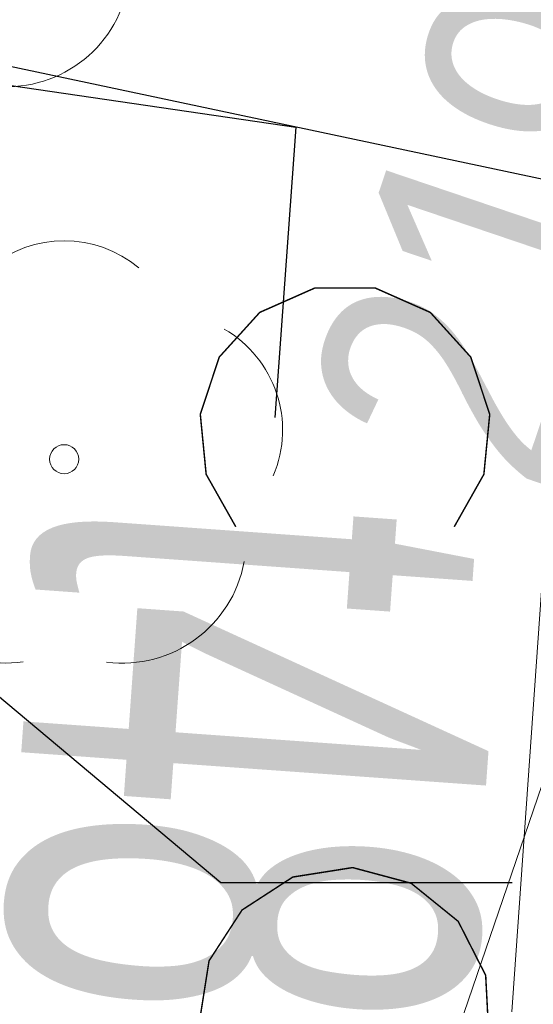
# Model space of a CAD drawing. Header units: metres. Extents: x 6599773 to 13199707, y 5688499 to 11377233.
# Tile 73 of 256: x 6599923.84 to 6599925.6, y 5688753.14 to 5688756.52. Entities that reach past the tile are written whole.
import ezdxf
from ezdxf import colors
from ezdxf.entities.mleader import LeaderData, LeaderLine
from ezdxf.enums import TextEntityAlignment as Align
from ezdxf.math import Vec2, Vec3

# ---------------------------------------------------------------- set-up
doc = ezdxf.new("R2010")
doc.units = ezdxf.units.M
doc.header["$MEASUREMENT"] = 0
for name, pattern in [('1', [0]), ('BUF', [0]), ('UPW', [0])]:
    doc.linetypes.add(name, pattern=pattern)
doc.layers.get('0').update_dxf_attribs({"linetype": 'CONTINUOUS', "lineweight": 5})
for name, color, linetype, lineweight in [('_kolor chodnik', 50, '1', 0), ('_kolor zjazdy kostka', 7, '1', 0), ('_kolor ścieżka', 10, '1', 0), ('_opis drzewa', 7, 'BUF', 25), ('_opiskd', 14, 'CONTINUOUS', 15), ('OTZ_L_1', 7, 'CONTINUOUS', 5), ('OTZ_T_0', 7, 'CONTINUOUS', 13), ('UWWOC_T_0', 5, 'CONTINUOUS', 9), ('UWWPM_L_0', 5, 'UPW', 9)]:
    doc.layers.add(name, color=color, linetype=linetype, lineweight=lineweight)
doc.layers.add('_kolor jezdnia', color=7, linetype='1', lineweight=0, true_color=0x00dbdb)
doc.styles.add('opis drzewa', font='ARIALN.TTF', dxfattribs={"width": 0.7, "height": 1.6})
doc.styles.add('STYL_ARIAL', font='ARIALN.TTF', dxfattribs={"width": 0.75, "oblique": 0.1})
pattern_1 = [(45, (0, 0), (-0.1767766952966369, 0.1767766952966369), []), (135, (0, 0), (-0.1767766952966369, -0.1767766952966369), [])]

# ---------------------------------------------------------------- blocks, each defined once
blk = doc.blocks.new('_Dot')
at = {"color": 0, "linetype": 'ByBlock', "lineweight": -2}
blk.add_line((-0.5, 0), (-1, 0), dxfattribs=at)
at = {"color": 0, "linetype": 'ByBlock', "const_width": 0.5}
blk.add_lwpolyline([(-0.25, 0, 1), (0.25, 0, 1)], format="xyb", close=True, dxfattribs=at)
blk = doc.blocks.new('922')
at = {"layer": 'OTZ_T_0', "color": 0}
blk.add_circle((0, 0), 0.05, dxfattribs=at)
for centre, radius, start, end in [((0, 0.35), 0.4, 50.114, 129.886), ((-0.35, 0.1), 0.4, 119.84816, 203.51949), ((0.35, 0.1), 0.4, 336.88451, 60.15184), ((-0.2, -0.3), 0.4, 187.477, 278.47884), ((0.2, -0.275), 0.425, 262.6459300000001, 349.62892)]:
    blk.add_arc(centre, radius, start, end, dxfattribs=at)
blk = doc.blocks.new('2_OTZK')
at = {"color": 7, "const_width": 0.005000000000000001}
for points in [[(-0.6431084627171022, 0.6411612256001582), (-0.8175084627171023, 0.5279612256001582), (-1.022908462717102, 0.4954612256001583), (-1.223708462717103, 0.5492612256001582), (-1.385308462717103, 0.6800612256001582), (-1.479708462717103, 0.8653612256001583), (-1.490508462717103, 1.072961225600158), (-1.416008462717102, 1.267061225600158), (-1.269008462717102, 1.414061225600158), (-1.074908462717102, 1.488561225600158), (-0.8673084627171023, 1.477761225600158), (-0.6820084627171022, 1.383361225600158), (-0.5512084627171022, 1.221761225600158), (-0.4974084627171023, 1.020961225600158), (-0.5299084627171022, 0.8155612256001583), (-0.6431084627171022, 0.6411612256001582)], [(0.6282915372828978, 0.6640612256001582), (0.5264915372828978, 0.8442612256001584), (0.5063915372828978, 1.050261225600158), (0.5714915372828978, 1.246761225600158), (0.7104915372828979, 1.400161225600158), (0.8997915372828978, 1.483961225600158), (1.106791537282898, 1.483961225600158), (1.296091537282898, 1.400161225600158), (1.435091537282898, 1.246761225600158), (1.500191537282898, 1.050261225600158), (1.480091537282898, 0.8442612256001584), (1.378291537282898, 0.6640612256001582)], [(0.6496915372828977, -0.6516387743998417), (0.8240915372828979, -0.5384387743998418), (1.029491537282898, -0.5059387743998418), (1.230291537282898, -0.5597387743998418), (1.391891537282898, -0.6905387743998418), (1.486291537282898, -0.8758387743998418), (1.497091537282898, -1.083438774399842), (1.422591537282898, -1.277538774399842), (1.275591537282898, -1.424538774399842), (1.081491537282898, -1.499038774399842), (0.8738915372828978, -1.488238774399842), (0.6885915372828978, -1.393838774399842), (0.5577915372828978, -1.232238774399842), (0.5039915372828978, -1.031438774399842), (0.5364915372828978, -0.8260387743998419), (0.6496915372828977, -0.6516387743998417)], [(-1.372308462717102, -1.335238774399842), (-1.473808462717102, -1.154938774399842), (-1.493508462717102, -0.9491387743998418), (-1.428308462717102, -0.7528387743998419), (-1.289208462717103, -0.5997387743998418), (-1.100108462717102, -0.5160387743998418), (-0.8933084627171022, -0.5160387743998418), (-0.7042084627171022, -0.5997387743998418), (-0.5651084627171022, -0.7528387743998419), (-0.4999084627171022, -0.9491387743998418), (-0.5196084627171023, -1.154938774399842), (-0.6211084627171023, -1.335238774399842)]]:
    blk.add_lwpolyline(points, dxfattribs=at)

msp = doc.modelspace()

# ---------------------------------------------------------------- hatches: boundary and pattern name
at = {"layer": '_kolor chodnik'}
h = msp.add_hatch(dxfattribs=at)
h.set_pattern_fill('ANSI37', color=256, scale=2)
h.set_pattern_definition(pattern_1)
h.paths.add_polyline_path([(6599849.938171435, 5688542.085872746), (6599852.232147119, 5688548.938742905), (6599853.573135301, 5688548.489851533), (6599853.827082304, 5688549.248475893), (6599851.793849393, 5688549.929093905), (6599849.895278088, 5688548.982823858), (6599847.823506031, 5688542.793750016)])
edge = h.paths.add_edge_path()
edge.add_line((6600018.106075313, 5689087.454911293), (6600022.42781917, 5689091.229234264))
edge.add_line((6600022.42781917, 5689091.229234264), (6600020.233254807, 5689093.742094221))
edge.add_line((6600020.233254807, 5689093.742094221), (6600017.159471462, 5689091.057656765))
edge.add_arc((6600023.275194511, 5689085.3851404), 8.341433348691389, 137.1531559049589, 148.8016577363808)
edge.add_line((6600016.140105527, 5689089.706021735), (6600018.106075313, 5689087.454911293))
h.paths.add_polyline_path([(6600038.501784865, 5689187.592294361), (6600037.906968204, 5689187.700586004), (6600037.63829624, 5689186.224843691), (6600038.240083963, 5689186.115282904)])
h.paths.add_polyline_path([(6600069.098302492, 5689360.276020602), (6600068.321239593, 5689360.413462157), (6600068.064048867, 5689358.936495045), (6600068.836639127, 5689358.799546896)])
h.paths.add_polyline_path([(6600082.393785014, 5689362.950258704), (6600082.941124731, 5689366.103121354), (6600081.481377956, 5689366.361351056), (6600080.923159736, 5689363.210828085)])
h.paths.add_polyline_path([(6600074.022236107, 5689388.065861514), (6600072.983907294, 5689388.249860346), (6600072.723374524, 5689386.77253894), (6600073.760538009, 5689386.588865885)])
h.paths.add_polyline_path([(6600105.613104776, 5689486.405659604), (6600106.749499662, 5689489.711933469), (6600105.298891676, 5689490.233346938), (6600104.143487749, 5689486.917306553)], flags=17)
h.paths.add_polyline_path([(6600132.519778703, 5689678.737346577), (6600131.761827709, 5689678.896110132), (6600131.444670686, 5689677.429261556), (6600132.212256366, 5689677.269208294)])
h.paths.add_polyline_path([(6600156.649397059, 5689798.7449027), (6600156.48800471, 5689797.958860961), (6600157.450195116, 5689797.757316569), (6600157.615023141, 5689798.542205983)])
h.paths.add_polyline_path([(6600189.055358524, 5689948.643107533), (6600187.902868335, 5689948.884512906), (6600187.600024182, 5689947.417400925), (6600188.748131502, 5689947.176379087)])
edge = h.paths.add_edge_path()
edge.add_line((6600204.459383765, 5690032.969035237), (6600204.153258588, 5690031.227801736))
edge.add_arc((6600202.328347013, 5690027.299936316), 4.331100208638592, 41.85300125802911, 65.08011549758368, ccw=False)
edge.add_arc((6600032.90393149, 5690051.979071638), 174.020003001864, 352.8070218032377, 353.495463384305)
edge.add_arc((6600202.372679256, 5690027.343587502), 5.999999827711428, 55.12102442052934, 69.64815978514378)
edge = h.paths.add_edge_path()
edge.add_line((6600205.046027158, 5690040.265402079), (6600204.972740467, 5690038.483452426))
edge.add_arc((6600203.986269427, 5690044.401803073), 5.999999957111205, 279.4630688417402, 294.9140560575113)
edge.add_line((6600206.513819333, 5690038.960158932), (6600206.607027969, 5690041.030672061))
edge.add_arc((6600203.986269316, 5690044.401803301), 4.270000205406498, 284.3702444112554, 307.86193139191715, ccw=False)
edge = h.paths.add_edge_path()
edge.add_arc((6600203.547470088, 5690044.558759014), 6.446878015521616, 324.4350091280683, 356.2013368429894, ccw=False)
edge.add_arc((6600203.986269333, 5690044.401803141), 6.00000007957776, 323.2169970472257, 357.4193489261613)
h.paths.add_polyline_path([(6600208.910055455, 5690121.713696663), (6600208.146285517, 5690121.748120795), (6600207.125602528, 5690121.794124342), (6600209.971605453, 5690121.665851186)])
edge = h.paths.add_edge_path()
edge.add_line((6600238.769818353, 5690481.648294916), (6600240.338176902, 5690490.873746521))
edge.add_line((6600240.338176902, 5690490.873746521), (6600241.251295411, 5690510.829461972))
edge.add_line((6600241.251295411, 5690510.829461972), (6600239.524022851, 5690510.928942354))
edge.add_line((6600239.524022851, 5690510.928942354), (6600238.633343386, 5690491.167757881))
edge.add_line((6600238.633343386, 5690491.167757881), (6600234.579716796, 5690467.661262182))
edge.add_line((6600234.579716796, 5690467.661262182), (6600234.449796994, 5690464.966873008))
edge.add_arc((6600242.443669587, 5690464.607462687), 8.00194818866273, 177.4256738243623, 268.2543056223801)
edge.add_line((6600242.199903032, 5690456.609228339), (6600242.216657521, 5690457.359274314))
edge.add_line((6600242.216657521, 5690457.359274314), (6600242.305257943, 5690458.836738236))
edge.add_arc((6600242.444504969, 5690464.607952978), 5.772894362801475, 177.0298084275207, 268.6178439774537, ccw=False)
edge.add_line((6600236.679365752, 5690464.907083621), (6600236.951876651, 5690470.95443634))
edge.add_line((6600236.951876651, 5690470.95443634), (6600238.150786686, 5690478.210832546))
edge.add_line((6600238.150786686, 5690478.210832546), (6600238.769818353, 5690481.648294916))
h.paths.add_polyline_path([(6600238.769818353, 5690481.648294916), (6600238.150786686, 5690478.210832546), (6600239.670056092, 5690477.930590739), (6600240.266710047, 5690481.376366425)], flags=17)
edge = h.paths.add_edge_path()
edge.add_line((6600223.366500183, 5690460.339976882), (6600223.276803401, 5690457.948865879))
edge.add_arc((6600221.105749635, 5690465.64864014), 7.999999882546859, 285.7465040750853, 299.8464885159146)
edge.add_line((6600225.08717264, 5690458.709744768), (6600225.240084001, 5690461.623695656))
edge.add_arc((6600221.105749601, 5690465.648640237), 5.769999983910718, 293.06724420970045, 315.7681070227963, ccw=False)
edge = h.paths.add_edge_path()
edge.add_arc((6600220.025145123, 5690444.676291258), 5.77000016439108, 37.996647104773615, 59.94382588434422, ccw=False)
edge.add_line((6600224.572175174, 5690448.22839199), (6600224.817793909, 5690451.081798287))
edge.add_arc((6600220.025145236, 5690444.676291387), 7.999999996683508, 53.19588653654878, 68.15166733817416)
edge.add_line((6600223.00235276, 5690452.101669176), (6600222.91504296, 5690449.670427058))
edge = h.paths.add_edge_path()
edge.add_arc((6600221.105749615, 5690465.648640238), 7.999999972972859, 328.0222308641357, 357.0132597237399)
edge.add_line((6600229.094882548, 5690465.23180147), (6600229.218816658, 5690467.593604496))
edge.add_line((6600229.218816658, 5690467.593604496), (6600228.218919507, 5690467.645774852))
edge.add_line((6600228.218919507, 5690467.645774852), (6600227.891778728, 5690461.411918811))
h.paths.add_polyline_path([(6600200.980142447, 5690012.236744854), (6600202.31727834, 5690011.956662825), (6600202.522293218, 5690012.935421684), (6600201.182321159, 5690013.216097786)])
h.paths.add_polyline_path([(6600196.457878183, 5689983.98337835), (6600195.202332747, 5689984.246370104), (6600194.899091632, 5689982.777335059), (6600196.150355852, 5689982.515240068)])
edge = h.paths.add_edge_path()
edge.add_line((6600112.305909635, 5689517.99101877), (6600112.691041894, 5689519.807934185))
edge.add_line((6600112.691041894, 5689519.807934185), (6600113.245521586, 5689522.423769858))
edge.add_line((6600113.245521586, 5689522.423769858), (6600111.553124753, 5689522.782507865))
edge.add_line((6600111.553124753, 5689522.782507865), (6600107.405864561, 5689503.217226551))
edge.add_line((6600107.405864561, 5689503.217226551), (6600099.494506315, 5689480.361667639))
edge.add_line((6600099.494506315, 5689480.361667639), (6600099.182814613, 5689478.891218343))
edge.add_arc((6600107.008997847, 5689477.232359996), 8.000059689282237, 168.0325629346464, 257.7529108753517)
edge.add_line((6600105.311960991, 5689469.414366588), (6600105.784990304, 5689471.593619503))
edge.add_arc((6600107.008927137, 5689477.232314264), 5.769999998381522, 168.0321375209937, 257.7533362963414, ccw=False)
edge.add_line((6600101.364343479, 5689478.42879883), (6600101.647245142, 5689479.76342708))
edge.add_line((6600101.647245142, 5689479.76342708), (6600104.143487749, 5689486.917306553))
edge.add_line((6600104.143487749, 5689486.917306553), (6600105.298891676, 5689490.233346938))
edge.add_line((6600105.298891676, 5689490.233346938), (6600108.240043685, 5689498.809726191))
edge.add_line((6600108.240043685, 5689498.809726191), (6600112.305909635, 5689517.99101877))
h.paths.add_polyline_path([(6600136.009573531, 5689645.499114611), (6600138.333647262, 5689645.012304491), (6600138.661671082, 5689646.578318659), (6600134.869459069, 5689647.372651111)])
at = {"layer": '_kolor jezdnia'}
h = msp.add_hatch(dxfattribs=at)
h.set_pattern_fill('ANSI37', color=256, scale=2.2)
h.set_pattern_definition([(311.9999999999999, (0, 0), (0.2043648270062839, 0.1840109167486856), []), (41.99999999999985, (0, 0), (-0.1840109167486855, 0.2043648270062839), [])])
edge = h.paths.add_edge_path()
edge.add_line((6599833.066047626, 5688539.933393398), (6599850.649511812, 5688527.983462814))
edge.add_arc((6599857.337592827, 5688536.653968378), 10.95025544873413, 169.5012687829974, 232.3548431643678, ccw=False)
edge.add_arc((6599858.085851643, 5688536.618142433), 11.69295282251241, 162.2507788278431, 169.9967502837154, ccw=False)
edge.add_line((6599846.949484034, 5688540.182754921), (6599847.823506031, 5688542.793750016))
edge.add_line((6599847.823506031, 5688542.793750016), (6599849.895278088, 5688548.982823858))
edge.add_line((6599849.895278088, 5688548.982823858), (6599852.434748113, 5688556.56906746))
edge.add_line((6599852.434748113, 5688556.56906746), (6599928.48625871, 5688783.760284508))
edge.add_line((6599928.48625871, 5688783.760284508), (6599931.025728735, 5688791.34652811))
edge.add_line((6599931.025728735, 5688791.34652811), (6599996.657773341, 5688987.411326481))
edge.add_line((6599996.657773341, 5688987.411326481), (6599999.197243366, 5688994.997570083))
edge.add_line((6599999.197243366, 5688994.997570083), (6600021.930100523, 5689062.908193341))
edge.add_line((6600021.930100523, 5689062.908193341), (6600017.620224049, 5689067.371531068))
edge.add_line((6600017.620224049, 5689067.371531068), (6600016.714558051, 5689064.654078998))
edge.add_line((6600016.714558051, 5689064.654078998), (6600012.423620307, 5689051.835617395))
edge.add_line((6600012.423620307, 5689051.835617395), (6600009.884150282, 5689044.249373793))
edge.add_line((6600009.884150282, 5689044.249373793), (6599977.53516164, 5688947.612159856))
edge.add_line((6599977.53516164, 5688947.612159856), (6599974.995691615, 5688940.025916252))
edge.add_line((6599974.995691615, 5688940.025916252), (6599942.096912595, 5688841.746295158))
edge.add_line((6599942.096912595, 5688841.746295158), (6599939.557442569, 5688834.160051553))
edge.add_line((6599939.557442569, 5688834.160051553), (6599882.679288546, 5688664.246042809))
edge.add_line((6599882.679288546, 5688664.246042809), (6599880.139818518, 5688656.659799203))
edge.add_line((6599880.139818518, 5688656.659799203), (6599852.464543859, 5688573.984527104))
edge.add_line((6599852.464543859, 5688573.984527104), (6599842.470137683, 5688544.127903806))
edge.add_arc((6599835.706422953, 5688546.652910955), 7.219660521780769, 248.54809133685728, 339.52856074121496, ccw=False)
h.paths.add_polyline_path([(6600044.653202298, 5689172.271628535), (6600046.276244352, 5689181.431901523), (6600047.759199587, 5689189.801539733), (6600051.0603021, 5689208.432603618), (6600052.368792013, 5689215.817578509), (6600054.808584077, 5689229.587499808), (6600056.11707399, 5689236.972474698), (6600057.346666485, 5689243.912161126), (6600058.655146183, 5689251.297078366), (6600058.831439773, 5689252.292060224), (6600060.098987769, 5689259.445963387), (6600060.139929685, 5689259.677035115), (6600061.407468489, 5689266.830886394), (6600072.329030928, 5689328.470998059), (6600073.637511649, 5689335.855921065), (6600077.337304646, 5689356.73715072), (6600078.820259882, 5689365.106788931), (6600081.142794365, 5689378.214921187), (6600082.53851694, 5689386.092227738), (6600095.187867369, 5689457.483787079), (6600091.082877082, 5689465.8405575), (6600089.043088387, 5689454.328211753), (6600087.870641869, 5689447.711051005), (6600087.560133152, 5689445.958573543), (6600086.562151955, 5689440.326076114), (6600082.433200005, 5689417.022719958), (6600080.95024477, 5689408.65308175), (6600077.202698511, 5689387.502337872), (6600075.719743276, 5689379.132699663), (6600073.469199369, 5689366.430874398), (6600071.986244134, 5689358.061236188), (6600069.986864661, 5689346.776955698), (6600068.591142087, 5689338.899649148), (6600065.559290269, 5689321.78820693), (6600064.163567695, 5689313.91090038), (6600059.719426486, 5689288.828650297), (6600058.323703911, 5689280.951343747), (6600057.563846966, 5689276.662793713), (6600056.168124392, 5689268.785487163), (6600054.804920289, 5689261.091711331), (6600053.409197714, 5689253.214404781), (6600053.264817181, 5689252.399536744), (6600051.869094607, 5689244.522230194), (6600051.183555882, 5689240.653124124), (6600049.787833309, 5689232.775817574), (6600046.593849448, 5689214.749319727), (6600045.198126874, 5689206.872013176), (6600044.41754409, 5689202.466488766), (6600042.934588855, 5689194.096850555), (6600036.429952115, 5689157.38538759), (6600034.94699688, 5689149.01574938), (6600030.579776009, 5689124.367629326), (6600027.529365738, 5689107.151445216), (6600024.895072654, 5689094.014582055), (6600030.583685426, 5689094.264316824), (6600032.945013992, 5689106.191885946), (6600043.170247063, 5689163.901990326)])
edge = h.paths.add_edge_path()
edge.add_line((6600111.106812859, 5689535.144351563), (6600111.256844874, 5689535.85214863))
edge.add_line((6600111.256844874, 5689535.85214863), (6600112.915748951, 5689543.678261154))
edge.add_line((6600112.915748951, 5689543.678261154), (6600117.304772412, 5689564.384094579))
edge.add_line((6600117.304772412, 5689564.384094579), (6600119.067357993, 5689572.699339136))
edge.add_line((6600119.067357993, 5689572.699339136), (6600120.087667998, 5689577.512794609))
edge.add_line((6600120.087667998, 5689577.512794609), (6600121.64289057, 5689584.849775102))
edge.add_line((6600121.64289057, 5689584.849775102), (6600128.436769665, 5689616.900852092))
edge.add_line((6600128.436769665, 5689616.900852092), (6600129.991992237, 5689624.237832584))
edge.add_line((6600129.991992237, 5689624.237832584), (6600132.660554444, 5689636.827148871))
edge.add_line((6600132.660554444, 5689636.827148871), (6600133.208838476, 5689639.444704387))
edge.add_line((6600133.208838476, 5689639.444704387), (6600134.848957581, 5689647.274775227))
edge.add_line((6600134.848957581, 5689647.274775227), (6600138.97649476, 5689666.979995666))
edge.add_line((6600138.97649476, 5689666.979995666), (6600140.51410642, 5689674.320687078))
edge.add_line((6600140.51410642, 5689674.320687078), (6600145.209128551, 5689696.735129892))
edge.add_line((6600145.209128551, 5689696.735129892), (6600146.746740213, 5689704.075821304))
edge.add_line((6600146.746740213, 5689704.075821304), (6600151.462308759, 5689726.588354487))
edge.add_line((6600151.462308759, 5689726.588354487), (6600152.999920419, 5689733.929045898))
edge.add_line((6600152.999920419, 5689733.929045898), (6600155.244070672, 5689744.642813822))
edge.add_line((6600155.244070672, 5689744.642813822), (6600156.781682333, 5689751.983505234))
edge.add_line((6600156.781682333, 5689751.983505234), (6600161.635515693, 5689775.156126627))
edge.add_line((6600161.635515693, 5689775.156126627), (6600163.378142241, 5689783.475576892))
edge.add_line((6600163.378142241, 5689783.475576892), (6600163.850769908, 5689785.731942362))
edge.add_line((6600163.850769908, 5689785.731942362), (6600167.028500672, 5689800.90270461))
edge.add_line((6600167.028500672, 5689800.90270461), (6600179.490888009, 5689860.399222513))
edge.add_line((6600179.490888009, 5689860.399222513), (6600181.233514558, 5689868.718672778))
edge.add_line((6600181.233514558, 5689868.718672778), (6600181.84713393, 5689871.648144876))
edge.add_line((6600181.84713393, 5689871.648144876), (6600183.38474559, 5689878.988836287))
edge.add_line((6600183.38474559, 5689878.988836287), (6600184.935818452, 5689886.393792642))
edge.add_line((6600184.935818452, 5689886.393792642), (6600186.575937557, 5689894.223863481))
edge.add_line((6600186.575937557, 5689894.223863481), (6600194.051338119, 5689929.912074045))
edge.add_line((6600194.051338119, 5689929.912074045), (6600195.691457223, 5689937.742144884))
edge.add_line((6600195.691457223, 5689937.742144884), (6600202.915799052, 5689972.231779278))
edge.add_line((6600202.915799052, 5689972.231779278), (6600204.555918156, 5689980.061850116))
edge.add_line((6600204.555918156, 5689980.061850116), (6600206.062781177, 5689987.255744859))
edge.add_line((6600206.062781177, 5689987.255744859), (6600207.702900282, 5689995.085815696))
edge.add_line((6600207.702900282, 5689995.085815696), (6600210.232559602, 5690007.162628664))
edge.add_line((6600210.232559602, 5690007.162628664), (6600211.694938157, 5690014.144150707))
edge.add_arc((6600028.177652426, 5690052.584442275), 187.5000004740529, 348.1696294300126, 357.4195276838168)
edge.add_line((6600215.487522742, 5690044.142720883), (6600208.310270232, 5690026.480446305))
edge.add_arc((6600032.903933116, 5690051.97907145), 177.2500013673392, 348.1696294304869, 351.7289130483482, ccw=False)
edge.add_line((6600206.38894146, 5690015.640182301), (6600205.966941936, 5690013.625519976))
edge.add_line((6600205.966941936, 5690013.625519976), (6600204.326822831, 5690005.795449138))
edge.add_line((6600204.326822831, 5690005.795449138), (6600197.076961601, 5689971.183982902))
edge.add_line((6600197.076961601, 5689971.183982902), (6600195.334335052, 5689962.864532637))
edge.add_line((6600195.334335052, 5689962.864532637), (6600193.44722506, 5689953.855305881))
edge.add_line((6600193.44722506, 5689953.855305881), (6600191.909227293, 5689946.512771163))
edge.add_line((6600191.909227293, 5689946.512771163), (6600185.49684423, 5689915.899498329))
edge.add_line((6600185.49684423, 5689915.899498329), (6600183.856521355, 5689908.068454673))
edge.add_line((6600183.856521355, 5689908.068454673), (6600182.066605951, 5689899.523243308))
edge.add_line((6600182.066605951, 5689899.523243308), (6600180.32407057, 5689891.204228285))
edge.add_line((6600180.32407057, 5689891.204228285), (6600174.320344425, 5689862.541919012))
edge.add_line((6600174.320344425, 5689862.541919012), (6600172.577809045, 5689854.222903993))
edge.add_line((6600172.577809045, 5689854.222903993), (6600163.663810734, 5689811.666703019))
edge.add_line((6600163.663810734, 5689811.666703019), (6600162.023782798, 5689803.837067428))
edge.add_line((6600162.023782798, 5689803.837067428), (6600160.924220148, 5689798.587659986))
edge.add_line((6600160.924220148, 5689798.587659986), (6600159.279208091, 5689790.734229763))
edge.add_line((6600159.279208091, 5689790.734229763), (6600157.107250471, 5689780.365115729))
edge.add_line((6600157.107250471, 5689780.365115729), (6600155.462238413, 5689772.511685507))
edge.add_line((6600155.462238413, 5689772.511685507), (6600153.380318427, 5689762.572418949))
edge.add_line((6600153.380318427, 5689762.572418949), (6600151.735124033, 5689754.718118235))
edge.add_line((6600151.735124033, 5689754.718118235), (6600148.586504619, 5689739.686336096))
edge.add_line((6600148.586504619, 5689739.686336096), (6600146.885007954, 5689731.563243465))
edge.add_line((6600146.885007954, 5689731.563243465), (6600141.75088822, 5689707.052510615))
edge.add_line((6600141.75088822, 5689707.052510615), (6600140.110896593, 5689699.223048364))
edge.add_line((6600140.110896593, 5689699.223048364), (6600133.483561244, 5689667.583574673))
edge.add_line((6600133.483561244, 5689667.583574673), (6600131.860394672, 5689659.834436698))
edge.add_line((6600131.860394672, 5689659.834436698), (6600131.740984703, 5689659.26436315))
edge.add_line((6600131.740984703, 5689659.26436315), (6600130.117814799, 5689651.515209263))
edge.add_line((6600130.117814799, 5689651.515209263), (6600127.278733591, 5689637.961189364))
edge.add_line((6600127.278733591, 5689637.961189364), (6600126.924568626, 5689636.290366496))
edge.add_line((6600126.924568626, 5689636.290366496), (6600125.166244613, 5689627.995226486))
edge.add_line((6600125.166244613, 5689627.995226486), (6600118.009503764, 5689594.232298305))
edge.add_line((6600118.009503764, 5689594.232298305), (6600116.251179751, 5689585.937158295))
edge.add_line((6600116.251179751, 5689585.937158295), (6600113.665314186, 5689573.737975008))
edge.add_line((6600113.665314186, 5689573.737975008), (6600111.898534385, 5689565.402943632))
edge.add_line((6600111.898534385, 5689565.402943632), (6600104.889982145, 5689532.33911599))
edge.add_line((6600104.889982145, 5689532.33911599), (6600103.226635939, 5689524.492047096))
edge.add_line((6600103.226635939, 5689524.492047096), (6600096.623876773, 5689493.342605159))
edge.add_line((6600096.623876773, 5689493.342605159), (6600094.968986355, 5689485.53542763))
edge.add_line((6600094.968986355, 5689485.53542763), (6600094.300101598, 5689482.379870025))
edge.add_line((6600094.300101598, 5689482.379870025), (6600099.182814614, 5689478.891218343))
edge.add_line((6600099.182814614, 5689478.891218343), (6600099.494506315, 5689480.361667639))
edge.add_line((6600099.494506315, 5689480.361667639), (6600111.106812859, 5689535.144351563))
edge = h.paths.add_edge_path()
edge.add_arc((6600239.213891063, 5690851.4003676), 10.0000000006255, -2.8342403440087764, 76.13703556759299, ccw=False)
edge.add_line((6600249.201658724, 5690850.905901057), (6600249.082723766, 5690848.503524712))
edge.add_line((6600249.082723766, 5690848.503524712), (6600247.016487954, 5690806.767468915))
edge.add_line((6600247.016487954, 5690806.767468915), (6600246.092398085, 5690789.152178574))
edge.add_line((6600246.092398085, 5690789.152178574), (6600233.768116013, 5690572.015170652))
edge.add_line((6600233.768116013, 5690572.015170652), (6600228.959056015, 5690465.29620206))
edge.add_line((6600228.959056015, 5690465.29620206), (6600234.588724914, 5690465.017134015))
edge.add_line((6600234.588724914, 5690465.017134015), (6600239.26254019, 5690571.767576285))
edge.add_line((6600239.26254019, 5690571.767576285), (6600252.505038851, 5690806.400146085))
edge.add_line((6600252.505038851, 5690806.400146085), (6600254.569211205, 5690848.094521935))
edge.add_arc((6600262.559425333, 5690847.6989487), 7.999999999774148, 76.13703557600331, 177.1657596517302, ccw=False)
edge.add_line((6600264.476229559, 5690855.465921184), (6600241.609896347, 5690861.109083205))
edge = h.paths.add_edge_path()
edge.add_line((6600250.031475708, 5690451.625307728), (6600250.231741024, 5690455.772579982))
edge.add_line((6600250.231741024, 5690455.772579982), (6600246.257763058, 5690456.417303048))
edge.add_line((6600246.257763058, 5690456.417303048), (6600242.171761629, 5690456.61060902))
edge.add_arc((6600242.563100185, 5690464.586983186), 7.985968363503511, 176.9123644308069, 267.1911945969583, ccw=False)
edge.add_line((6600234.588724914, 5690465.017134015), (6600228.959056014, 5690465.29620206))
edge.add_arc((6600220.965133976, 5690465.657286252), 8.002072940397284, 267.8289300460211, 357.413716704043, ccw=False)
edge.add_line((6600220.661989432, 5690457.660957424), (6600212.406915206, 5690458.119572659))
edge.add_line((6600212.406915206, 5690458.119572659), (6600208.431872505, 5690457.817501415))
edge.add_line((6600208.431872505, 5690457.817501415), (6600208.233912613, 5690454.548331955))
edge.add_line((6600208.233912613, 5690454.548331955), (6600212.129565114, 5690453.127270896))
edge.add_line((6600212.129565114, 5690453.127270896), (6600218.640548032, 5690452.76554962))
edge.add_line((6600218.640548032, 5690452.76554962), (6600216.486747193, 5690452.885205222))
edge.add_line((6600216.486747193, 5690452.885205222), (6600220.46890539, 5690452.663974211))
edge.add_arc((6600220.025145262, 5690444.676291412), 7.999999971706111, -0.3386579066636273, 86.8201700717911, ccw=False)
edge.add_line((6600228.025005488, 5690444.629006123), (6600227.803602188, 5690439.649256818))
edge.add_line((6600227.803602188, 5690439.649256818), (6600226.885525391, 5690435.936828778))
edge.add_line((6600226.885525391, 5690435.936828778), (6600225.534849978, 5690405.967249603))
edge.add_line((6600225.534849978, 5690405.967249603), (6600226.115199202, 5690402.187514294))
edge.add_line((6600226.115199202, 5690402.187514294), (6600213.445139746, 5690121.008786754))
edge.add_line((6600213.445139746, 5690121.008786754), (6600213.352800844, 5690118.960058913))
edge.add_line((6600213.352800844, 5690118.960058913), (6600209.980184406, 5690044.131649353))
edge.add_arc((6600203.986269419, 5690044.401803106), 5.999999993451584, 257.4162346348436, 357.41934921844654, ccw=False)
edge.add_line((6600202.679069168, 5690038.545931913), (6600201.589735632, 5690033.666039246))
edge.add_line((6600201.589735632, 5690033.666039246), (6600203.67987942, 5690033.199458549))
edge.add_arc((6600202.372679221, 5690027.343587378), 5.999999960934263, -8.27108729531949, 77.41623506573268, ccw=False)
edge.add_line((6600208.310270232, 5690026.480446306), (6600215.487522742, 5690044.142720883))
edge.add_line((6600215.487522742, 5690044.142720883), (6600216.199687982, 5690059.944661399))
edge.add_line((6600216.199687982, 5690059.944661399), (6600216.537356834, 5690067.437056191))
edge.add_line((6600216.537356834, 5690067.437056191), (6600223.893528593, 5690230.66011469))
edge.add_line((6600223.893528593, 5690230.66011469), (6600224.231197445, 5690238.152509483))
edge.add_line((6600224.231197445, 5690238.152509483), (6600233.507835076, 5690443.987992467))
edge.add_arc((6600241.499722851, 5690443.627812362), 7.999999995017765, 87.29208981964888, 177.4195277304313, ccw=False)
edge.add_line((6600241.877677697, 5690451.618879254), (6600246.021541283, 5690451.422886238))
edge.add_line((6600246.021541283, 5690451.422886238), (6600246.427694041, 5690451.443388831))
edge.add_line((6600246.427694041, 5690451.443388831), (6600246.793970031, 5690451.461878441))
edge.add_line((6600246.793970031, 5690451.461878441), (6600250.031475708, 5690451.625307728))
edge = h.paths.add_edge_path()
edge.add_line((6600007.33756506, 5689086.20374581), (6600006.980466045, 5689080.740822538))
edge.add_line((6600006.980466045, 5689080.740822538), (6600007.229745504, 5689080.720859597))
edge.add_line((6600007.229745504, 5689080.720859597), (6600008.093335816, 5689080.601653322))
edge.add_line((6600008.093335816, 5689080.601653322), (6600008.702681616, 5689080.53831051))
edge.add_arc((6600008.140193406, 5689070.554142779), 9.999999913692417, -18.557800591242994, 86.77547804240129, ccw=False)
edge.add_line((6600017.620224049, 5689067.371531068), (6600021.930100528, 5689062.908193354))
edge.add_arc((6599734.83819726, 5689159.011261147), 302.7499967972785, 341.4922000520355, 343.8640860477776)
edge.add_arc((6600034.895369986, 5689072.315877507), 9.581213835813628, 98.63328270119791, 164.5273290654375, ccw=False)
edge.add_line((6600033.457137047, 5689081.788529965), (6600033.832640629, 5689081.798737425))
edge.add_line((6600033.832640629, 5689081.798737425), (6600034.422462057, 5689082.05700874))
edge.add_line((6600034.422462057, 5689082.05700874), (6600036.833623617, 5689082.139040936))
edge.add_line((6600036.833623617, 5689082.139040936), (6600036.730225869, 5689087.148851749))
edge.add_line((6600036.730225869, 5689087.148851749), (6600036.579860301, 5689087.134303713))
edge.add_arc((6600036.479565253, 5689093.136286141), 6.002820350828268, 169.1687651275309, 270.9573417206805, ccw=False)
edge.add_line((6600030.583685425, 5689094.264316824), (6600024.895072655, 5689094.014582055))
edge.add_arc((6600015.200558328, 5689096.162123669), 9.929528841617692, 271.0943432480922, 347.5094668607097, ccw=False)
edge.add_arc((6600014.909438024, 5689089.646776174), 3.446070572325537, 264.4236009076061, 278.0194998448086, ccw=False)
edge.add_line((6600014.574573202, 5689086.217014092), (6600014.299554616, 5689086.232508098))
edge.add_line((6600014.299554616, 5689086.232508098), (6600010.474232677, 5689086.448019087))
edge.add_line((6600010.474232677, 5689086.448019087), (6600007.33756506, 5689086.20374581))
edge = h.paths.add_edge_path()
edge.add_line((6600105.490725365, 5689463.953528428), (6600106.927559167, 5689464.047234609))
edge.add_line((6600106.927559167, 5689464.047234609), (6600107.835, 5689468.66))
edge.add_line((6600107.835, 5689468.66), (6600105.311960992, 5689469.414366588))
edge.add_arc((6600107.008997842, 5689477.232359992), 8.000059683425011, 168.0325628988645, 257.7529109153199, ccw=False)
edge.add_line((6600099.182814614, 5689478.891218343), (6600094.300101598, 5689482.379870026))
edge.add_arc((6600586.245114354, 5689378.10423892), 502.8750369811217, 168.032376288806, 169.9522165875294)
edge.add_line((6600091.082877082, 5689465.8405575), (6600095.187867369, 5689457.483787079))
edge.add_arc((6600103.06517392, 5689456.088064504), 8.000000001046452, 77.7533362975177, 169.9524553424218, ccw=False)
edge.add_line((6600104.762140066, 5689463.906012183), (6600105.490725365, 5689463.953528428))
at = {"layer": '_kolor zjazdy kostka'}
h = msp.add_hatch(dxfattribs=at)
h.set_pattern_fill('ANSI37', color=256, scale=2)
h.set_pattern_definition(pattern_1)
h.paths.add_polyline_path([(6600244.137440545, 5690813.934732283), (6600242.369522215, 5690814.022127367), (6600242.097568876, 5690808.528921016), (6600243.865482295, 5690808.44142671)])
h.paths.add_polyline_path([(6600247.012128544, 5690806.679412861), (6600247.44273645, 5690815.377295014), (6600247.393289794, 5690814.378518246), (6600247.113277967, 5690808.722537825)])
h.paths.add_polyline_path([(6600242.297085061, 5690788.088808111), (6600240.958726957, 5690788.155683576), (6600240.648818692, 5690782.664569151), (6600241.987258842, 5690782.599147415)])
h.paths.add_polyline_path([(6600245.558275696, 5690780.919298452), (6600246.037231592, 5690789.405686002), (6600244.985820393, 5690788.453468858), (6600244.612601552, 5690781.981345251)])
h.paths.add_polyline_path([(6600241.348405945, 5690723.711515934), (6600242.272017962, 5690722.691689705), (6600242.749709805, 5690731.155680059), (6600241.698138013, 5690730.203317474), (6600241.472690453, 5690726.27550499)])
h.paths.add_polyline_path([(6600225.772794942, 5690394.589141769), (6600224.731429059, 5690393.637598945), (6600224.461246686, 5690387.644646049), (6600225.412923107, 5690386.603142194)])
h.paths.add_polyline_path([(6600223.012390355, 5690333.280720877), (6600223.372595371, 5690341.272607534), (6600222.32835346, 5690340.318436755), (6600222.058239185, 5690334.324941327)])
h.paths.add_polyline_path([(6600215.496388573, 5690166.390602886), (6600215.856593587, 5690174.382489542), (6600214.812834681, 5690173.428760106), (6600214.542018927, 5690167.435062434)])
h.paths.add_polyline_path([(6600212.446537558, 5690121.053392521), (6600213.399499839, 5690120.010473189), (6600213.788744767, 5690128.503024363), (6600212.745135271, 5690127.54943145)])
h.paths.add_polyline_path([(6600209.977420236, 5690121.665589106), (6600210.225142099, 5690127.162117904), (6600207.346107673, 5690127.291879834), (6600207.119593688, 5690121.794395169)])
h.paths.add_polyline_path([(6600207.950178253, 5690070.725854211), (6600204.880846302, 5690070.828947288), (6600204.643784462, 5690065.333808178), (6600207.702521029, 5690065.204598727)])
h.paths.add_polyline_path([(6600200.981479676, 5690012.236464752), (6600199.969248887, 5690007.339980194), (6600201.282587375, 5690007.064882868), (6600202.31726072, 5690011.956666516)])
h.paths.add_polyline_path([(6600193.613960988, 5689970.406358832), (6600192.398010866, 5689970.660657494), (6600191.286205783, 5689965.274578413), (6600192.486379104, 5689965.023185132)])
h.paths.add_polyline_path([(6600189.061271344, 5689948.671423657), (6600189.984133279, 5689953.050774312), (6600188.818902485, 5689953.32186217), (6600187.908781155, 5689948.91282903)])
h.paths.add_polyline_path([(6600180.976201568, 5689915.317449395), (6600179.952861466, 5689910.421322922), (6600181.008474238, 5689910.200199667), (6600182.033843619, 5689915.09540201)])
h.paths.add_polyline_path([(6600176.508279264, 5689893.538690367), (6600177.476023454, 5689893.335973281), (6600178.603605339, 5689898.719146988), (6600177.636002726, 5689898.922290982)])
h.paths.add_polyline_path([(6600179.28182965, 5689859.401159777), (6600180.522246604, 5689860.211927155), (6600181.057490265, 5689860.561775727), (6600183.598022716, 5689860.029600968), (6600184.726606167, 5689865.412570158), (6600182.186324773, 5689865.943033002), (6600181.604764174, 5689866.832779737), (6600181.024456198, 5689867.720610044)])
h.paths.add_polyline_path([(6600160.20081012, 5689810.862606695), (6600159.232772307, 5689811.065842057), (6600158.207991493, 5689806.171529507), (6600159.17573568, 5689805.968812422)])
h.paths.add_polyline_path([(6600156.493917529, 5689797.987177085), (6600155.463416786, 5689793.068691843), (6600156.431160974, 5689792.865974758), (6600157.461419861, 5689797.784520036)])
edge = h.paths.add_edge_path()
edge.add_arc((6600173.111981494, 5689800.679690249), 5.999999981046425, 204.6731153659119, 239.5411154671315, ccw=False)
edge.add_arc((6600173.162096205, 5689800.685330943), 6.047914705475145, 168.3203586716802, 204.5234866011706, ccw=False)
edge.add_line((6600167.239404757, 5689801.909666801), (6600163.65166784, 5689784.781499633))
edge.add_arc((6600169.524220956, 5689783.551410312), 5.999999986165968, 139.2146049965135, 168.1696294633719, ccw=False)
edge.add_arc((6600169.524220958, 5689783.551410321), 5.999999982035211, 96.80962310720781, 139.2146050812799, ccw=False)
edge.add_line((6600168.81279652, 5689789.509083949), (6600170.070461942, 5689795.507731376))
h.paths.add_polyline_path([(6600163.526364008, 5689776.866746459), (6600166.051243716, 5689776.337874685), (6600167.179826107, 5689781.720838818), (6600164.653945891, 5689782.24992016), (6600163.941148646, 5689783.340449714), (6600163.493329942, 5689784.025580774), (6600161.750703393, 5689775.706130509), (6600162.438017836, 5689776.155376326)])
h.paths.add_polyline_path([(6600152.614191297, 5689774.643430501), (6600153.639138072, 5689779.536616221), (6600152.646757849, 5689779.74492896), (6600151.646447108, 5689774.846147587)])
h.paths.add_polyline_path([(6600150.121074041, 5689767.466820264), (6600148.177624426, 5689758.167954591), (6600149.115997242, 5689757.971390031), (6600151.066362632, 5689767.268392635)])
h.paths.add_polyline_path([(6600142.970741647, 5689739.332500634), (6600141.888449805, 5689734.142420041), (6600144.036614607, 5689733.695518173), (6600145.123068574, 5689738.882330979)])
h.paths.add_polyline_path([(6600136.256357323, 5689701.052153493), (6600137.154085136, 5689700.864096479), (6600138.287960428, 5689706.274871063), (6600137.38649247, 5689706.464182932)])
h.paths.add_polyline_path([(6600130.081494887, 5689667.099389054), (6600129.212847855, 5689667.281639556), (6600128.083282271, 5689661.898895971), (6600128.953953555, 5689661.716447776)])
h.paths.add_polyline_path([(6600128.397394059, 5689659.030340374), (6600127.554144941, 5689659.207226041), (6600126.493408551, 5689653.810049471), (6600127.269860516, 5689653.647397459)])
h.paths.add_polyline_path([(6600134.990411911, 5689640.633636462), (6600137.30714639, 5689640.148363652), (6600138.339560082, 5689645.040620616), (6600136.015486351, 5689645.500958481), (6600135.435178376, 5689646.388788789), (6600134.8548704, 5689647.276619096), (6600133.214751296, 5689639.446548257), (6600134.102581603, 5689640.026856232)])
h.paths.add_polyline_path([(6600122.164164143, 5689634.294831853), (6600121.024067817, 5689628.914244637), (6600122.015114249, 5689628.705875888), (6600123.155614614, 5689634.086346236)])
h.paths.add_polyline_path([(6600114.542075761, 5689593.450769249), (6600113.493359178, 5689593.398339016), (6600112.364315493, 5689588.045694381), (6600113.29076438, 5689587.547532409)])
h.paths.add_polyline_path([(6600110.194543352, 5689572.941097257), (6600109.207819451, 5689573.148880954), (6600108.06771793, 5689567.768269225), (6600109.050143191, 5689567.53521504)])
h.paths.add_polyline_path([(6600119.083213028, 5689565.540446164), (6600119.089125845, 5689565.542290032), (6600121.462438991, 5689565.065690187), (6600122.598093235, 5689570.447168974), (6600120.229622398, 5689570.949214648), (6600119.651446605, 5689571.8119627), (6600119.073270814, 5689572.72765526), (6600117.310757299, 5689564.412754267)])
h.paths.add_polyline_path([(6600101.698666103, 5689532.937884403), (6600100.730666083, 5689533.141679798), (6600099.694214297, 5689528.250234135), (6600100.669121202, 5689528.045267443)])
h.paths.add_polyline_path([(6600094.06402112, 5689496.827028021), (6600093.080194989, 5689497.033910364), (6600092.036590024, 5689492.143967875), (6600093.038865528, 5689491.933250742)])
h.paths.add_polyline_path([(6600083.709836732, 5689453.749808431), (6600082.738586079, 5689448.336231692), (6600084.647281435, 5689448.027407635), (6600085.606840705, 5689453.416583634)])
h.paths.add_polyline_path([(6600084.434394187, 5689446.825895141), (6600083.731191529, 5689446.921126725), (6600082.928047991, 5689442.491821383), (6600083.649300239, 5689442.394910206)])
h.paths.add_polyline_path([(6600078.04194071, 5689410.721110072), (6600078.996952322, 5689416.137564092), (6600078.0548333, 5689416.304853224), (6600077.111232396, 5689410.886043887)])
h.paths.add_polyline_path([(6600072.911565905, 5689386.768652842), (6600071.96046622, 5689381.312635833), (6600072.800073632, 5689381.163221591), (6600073.76645083, 5689386.590709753)])
h.paths.add_polyline_path([(6600082.887400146, 5689379.432062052), (6600085.278102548, 5689379.034943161), (6600086.160383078, 5689383.956496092), (6600083.759726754, 5689384.355378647), (6600083.152078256, 5689385.224725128), (6600082.544429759, 5689386.094071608), (6600081.148707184, 5689378.216765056), (6600082.018053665, 5689378.824413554)])
h.paths.add_polyline_path([(6600080.731401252, 5689363.247695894), (6600080.041469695, 5689363.369939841), (6600079.433821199, 5689364.239286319), (6600078.8261727, 5689365.108632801), (6600077.343217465, 5689356.73899459), (6600078.212563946, 5689357.346643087), (6600079.081910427, 5689357.954291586), (6600081.429189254, 5689357.564866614), (6600082.388748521, 5689362.980514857)])
h.paths.add_polyline_path([(6600069.104215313, 5689360.304336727), (6600070.063917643, 5689365.720487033), (6600069.2708267, 5689365.861009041), (6600068.327152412, 5689360.441778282)])
h.paths.add_polyline_path([(6600066.55061698, 5689345.891799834), (6600065.546169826, 5689346.069805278), (6600064.677796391, 5689341.145792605), (6600065.678290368, 5689340.968483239)])
h.paths.add_polyline_path([(6600061.138656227, 5689321.077501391), (6600060.270282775, 5689316.15348863), (6600061.250715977, 5689315.979734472), (6600062.127590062, 5689320.902245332)])
h.paths.add_polyline_path([(6600055.325252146, 5689288.11325564), (6600054.456878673, 5689283.189242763), (6600055.410852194, 5689283.020177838), (6600056.28317863, 5689287.917022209)])
h.paths.add_polyline_path([(6600048.045675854, 5689182.819289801), (6600050.371939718, 5689182.407116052), (6600051.314445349, 5689187.67761207), (6600048.980409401, 5689188.064690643), (6600048.372760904, 5689188.934037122), (6600047.765112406, 5689189.803383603), (6600046.306982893, 5689181.603992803), (6600046.972918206, 5689182.069462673)])
h.paths.add_polyline_path([(6600040.943690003, 5689201.374141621), (6600039.339175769, 5689201.66987967), (6600038.429882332, 5689196.244216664), (6600039.984130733, 5689195.958493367)])
h.paths.add_polyline_path([(6600032.993704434, 5689156.473759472), (6600032.278185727, 5689156.600537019), (6600031.299242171, 5689151.188930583), (6600032.034145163, 5689151.058111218)])
h.paths.add_polyline_path([(6600026.309179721, 5689123.603833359), (6600025.417362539, 5689118.683970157), (6600026.271201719, 5689118.532684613), (6600027.143528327, 5689123.456001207)])
h.paths.add_polyline_path([(6600013.302986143, 5689054.462576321), (6600015.84245617, 5689062.048819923), (6600014.576741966, 5689061.417973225), (6600012.672139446, 5689055.728290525)])
h.paths.add_polyline_path([(6599974.547216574, 5688938.686171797), (6599977.086686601, 5688946.272415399), (6599975.820972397, 5688945.641568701), (6599973.916369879, 5688939.951886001)])
h.paths.add_polyline_path([(6599942.102825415, 5688841.748139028), (6599940.837111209, 5688841.117292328), (6599938.932508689, 5688835.427609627), (6599939.563355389, 5688834.161895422)])
h.paths.add_polyline_path([(6599882.685201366, 5688664.247886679), (6599881.419487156, 5688663.617039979), (6599879.514884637, 5688657.927357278), (6599880.145731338, 5688656.661643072)])
h.paths.add_polyline_path([(6599851.799762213, 5688549.930937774), (6599853.832995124, 5688549.250319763), (6599855.420163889, 5688553.991722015), (6599853.386930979, 5688554.672340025), (6599852.913795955, 5688555.621625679), (6599852.440660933, 5688556.570911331), (6599849.901190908, 5688548.984667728)])
h.paths.add_polyline_path([(6600233.581687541, 5690586.458647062), (6600234.520016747, 5690585.337735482), (6600234.976631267, 5690593.42826699), (6600233.922640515, 5690592.499827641)])
h.paths.add_polyline_path([(6600231.728371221, 5690526.750719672), (6600230.676277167, 5690525.793817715), (6600230.420013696, 5690519.782861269), (6600231.363586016, 5690518.655686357)])
h.paths.add_polyline_path([(6600237.577122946, 5690639.505119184), (6600236.516490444, 5690638.540451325), (6600236.176926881, 5690632.541599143), (6600237.1204992, 5690631.41442423)])
h.paths.add_polyline_path([(6600238.927801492, 5690681.139540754), (6600239.8637879, 5690680.021427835), (6600240.320411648, 5690688.112122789), (6600239.268317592, 5690687.155220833)])
h.paths.add_polyline_path([(6600218.122284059, 5690224.814875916), (6600217.079933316, 5690223.862433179), (6600216.809648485, 5690217.865326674), (6600217.762143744, 5690216.822918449)])
h.paths.add_polyline_path([(6600219.363739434, 5690274.535639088), (6600220.315886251, 5690273.493612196), (6600220.675810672, 5690281.480778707), (6600219.633750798, 5690280.528598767)])
h.paths.add_polyline_path([(6600168.75986753, 5689856.554734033), (6600169.729143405, 5689856.351696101), (6600170.857343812, 5689861.737822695), (6600169.889741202, 5689861.940966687)])
h.paths.add_polyline_path([(6600168.841833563, 5689852.115601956), (6600167.871405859, 5689852.319339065), (6600166.844894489, 5689847.425845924), (6600167.816759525, 5689847.221809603)])
at = {"layer": '_kolor ścieżka'}
h = msp.add_hatch(dxfattribs=at)
h.set_pattern_fill('ANSI37', color=10, scale=2)
h.set_pattern_definition(pattern_1)
edge = h.paths.add_edge_path()
edge.add_line((6599877.145262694, 5688659.244027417), (6599854.614951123, 5688591.938475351))
edge.add_line((6599854.614951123, 5688591.938475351), (6599854.214414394, 5688589.387325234))
edge.add_line((6599854.214414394, 5688589.387325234), (6599839.435327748, 5688545.233719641))
edge.add_arc((6599834.52303551, 5688547.748213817), 5.518450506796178, 246.5150871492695, 332.8930934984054, ccw=False)
edge.add_line((6599832.323891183, 5688542.68688393), (6599836.925902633, 5688539.594394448))
edge.add_arc((6599835.881373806, 5688546.528699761), 7.012533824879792, 278.5661808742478, 339.9794081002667)
edge.add_line((6599842.470137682, 5688544.127903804), (6599857.359687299, 5688588.607952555))
edge.add_line((6599857.359687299, 5688588.607952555), (6599857.303782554, 5688591.591210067))
edge.add_line((6599857.303782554, 5688591.591210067), (6599879.508971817, 5688657.925513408))
edge.add_line((6599879.508971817, 5688657.925513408), (6599879.193548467, 5688658.558370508))
edge.add_line((6599879.193548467, 5688658.558370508), (6599877.145262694, 5688659.244027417))
h.paths.add_polyline_path([(6599879.193548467, 5688658.558370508), (6599879.508971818, 5688657.925513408), (6599881.413574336, 5688663.615196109), (6599880.780717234, 5688663.299772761), (6599878.732431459, 5688663.985429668), (6599877.145262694, 5688659.244027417)])
h.paths.add_polyline_path([(6599938.926595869, 5688835.425765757), (6599938.61117252, 5688836.058622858), (6599936.562886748, 5688836.744279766), (6599878.732431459, 5688663.985429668), (6599880.780717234, 5688663.299772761), (6599881.413574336, 5688663.615196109)])
h.paths.add_polyline_path([(6599974.364844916, 5688941.291630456), (6599974.049421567, 5688941.924487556), (6599972.001135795, 5688942.610144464), (6599936.562886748, 5688836.744279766), (6599938.61117252, 5688836.058622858), (6599938.926595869, 5688835.425765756)])
h.paths.add_polyline_path([(6599974.049421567, 5688941.924487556), (6599974.364844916, 5688941.291630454), (6600009.253303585, 5689045.515087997), (6600008.937880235, 5689046.147945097), (6600006.889594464, 5689046.833602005), (6599972.001135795, 5688942.610144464)])
h.paths.add_polyline_path([(6600008.937880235, 5689046.147945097), (6600009.253303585, 5689045.515087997), (6600011.157906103, 5689051.204770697), (6600010.525049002, 5689050.889347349), (6600008.476763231, 5689051.575004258), (6600006.889594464, 5689046.833602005)])
edge = h.paths.add_edge_path()
edge.add_arc((6599858.085851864, 5688536.618142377), 11.69295304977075, 162.2507788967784, 169.9967501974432)
edge.add_line((6599846.570656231, 5688538.649255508), (6599849.824991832, 5688528.706403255))
edge.add_line((6599849.824991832, 5688528.706403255), (6599853.135519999, 5688528.731057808))
edge.add_line((6599853.135519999, 5688528.731057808), (6599849.868997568, 5688538.728963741))
edge.add_line((6599849.868997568, 5688538.728963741), (6599850.886451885, 5688541.768438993))
edge.add_line((6599850.886451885, 5688541.768438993), (6599849.938171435, 5688542.085872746))
edge.add_line((6599849.938171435, 5688542.085872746), (6599847.823506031, 5688542.793750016))
edge.add_line((6599847.823506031, 5688542.793750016), (6599846.949484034, 5688540.182754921))
edge = h.paths.add_edge_path()
edge.add_arc((6600008.743460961, 5689068.123037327), 7.659999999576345, 341.4922000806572, 372.1491631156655)
edge.add_line((6600016.231900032, 5689069.735141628), (6600014.371922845, 5689078.374983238))
edge.add_arc((6600008.140193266, 5689070.554142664), 10.00000004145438, 51.45178747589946, 78.26461791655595)
edge.add_line((6600010.174112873, 5689080.345116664), (6600010.018184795, 5689077.577393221))
edge.add_arc((6600009.814745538, 5689075.098871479), 2.486856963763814, 14.594442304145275, 85.30763078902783, ccw=False)
edge.add_line((6600012.221360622, 5689075.725498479), (6600013.747330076, 5689068.637167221))
edge.add_line((6600013.747330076, 5689068.637167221), (6600013.596857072, 5689066.921144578))
edge.add_line((6600013.596857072, 5689066.921144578), (6600008.476763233, 5689051.575004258))
edge.add_line((6600008.476763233, 5689051.575004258), (6600010.525049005, 5689050.88934735))
edge.add_line((6600010.525049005, 5689050.88934735), (6600011.157906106, 5689051.204770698))
edge.add_line((6600011.157906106, 5689051.204770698), (6600016.00728921, 5689065.691494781))

# ---------------------------------------------------------------- linework, layer by layer
at = {"layer": 'OTZ_L_1', "color": 7, "linetype": '1'}
msp.add_lwpolyline([(6599924.258, 5688735.064), (6599926.778, 5688770.844)], dxfattribs=at)
at = {"layer": 'UWWPM_L_0', "color": 5}
msp.add_lwpolyline([(6599925.86, 5688754.56), (6599893.4, 5688659.75)], dxfattribs=at)

# ---------------------------------------------------------------- block references
at = {"layer": 'OTZ_L_1', "color": 7}
msp.add_blockref('2_OTZK', (6599923.953, 5688754.117), dxfattribs=at)
at = {"layer": 'OTZ_T_0', "color": 7}
for p in [(6599923.594, 5688756.992), (6599923.992, 5688755.013)]:
    msp.add_blockref('922', p, dxfattribs=at)

# ---------------------------------------------------------------- texts
at = {"layer": 'UWWOC_T_0', "color": 5, "style": 'STYL_ARIAL'}
msp.add_text('219.46', height=0.875, rotation=71.3083, dxfattribs=at).set_placement((6599925.8874, 5688754.7895), align=Align.BOTTOM_LEFT)

# ---------------------------------------------------------------- leaders
at = {"layer": '_opis drzewa'}
ml = msp.add_multileader_mtext('Standard', dxfattribs=at)
ml.set_content('58', color=256, style='opis drzewa')
ml.set_leader_properties()
ml.set_arrow_properties(name='DOT')
ml.build(insert=Vec2(0, 0))
ml.multileader.update_dxf_attribs({"dogleg_length": 1, "arrow_head_size": 0.3})
ctx = ml.context
ctx.base_point, ctx.char_height, ctx.arrow_head_size, ctx.landing_gap_size, ctx.plane_origin = Vec3(6599928.131468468, 5688755.658362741), 1.6, 0.3, 0.3, Vec3(6599922.768, 5688756.582)
notes = []
notes.append((ctx, [(0, (1, 1, 0), (6599927.131468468, 5688755.658362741), (1, 0), 1, [(0, [(6599922.768, 5688756.582)], 0, [])])]))
ctx.mtext.insert, ctx.mtext.rotation, ctx.mtext.flow_direction = Vec3(6599928.431468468, 5688756.472005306), -4.660029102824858, 5
ml = msp.add_multileader_mtext('Standard', dxfattribs=at)
ml.set_content('59', color=256, style='opis drzewa')
ml.set_leader_properties()
ml.set_arrow_properties(name='DOT')
ml.build(insert=Vec2(0, 0))
ml.multileader.update_dxf_attribs({"dogleg_length": 1, "arrow_head_size": 0.3})
ctx = ml.context
ctx.base_point, ctx.char_height, ctx.arrow_head_size, ctx.landing_gap_size, ctx.plane_origin = Vec3(6599925.529973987, 5688753.559465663), 1.6, 0.3, 0.3, Vec3(6599922.423, 5688755.327)
notes.append((ctx, [(0, (1, 1, 0), (6599924.529973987, 5688753.559465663), (1, 0), 1, [(0, [(6599922.423, 5688755.327)], 0, [])])]))
ctx.mtext.insert, ctx.mtext.rotation, ctx.mtext.flow_direction = Vec3(6599925.829973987, 5688754.373108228), -4.660029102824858, 5
at = {"layer": '_opiskd'}
ml = msp.add_multileader_mtext('Standard', dxfattribs=at)
ml.set_content('t48', color=256, style='opis drzewa')
ml.set_leader_properties()
ml.set_arrow_properties(name='DOT')
ml.build(insert=Vec2(0, 0))
ml.multileader.update_dxf_attribs({"dogleg_length": 1, "arrow_head_size": 0.3})
ctx = ml.context
ctx.base_point, ctx.char_height, ctx.arrow_head_size, ctx.landing_gap_size, ctx.plane_origin, ctx.plane_x_axis, ctx.plane_y_axis = Vec3(6599924.715360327, 5688755.156029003), 1.6, 0.3, 0.3, Vec3(6599917.096181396, 5688750.383548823), Vec3(-0.07152834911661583, -0.9974385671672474), Vec3(0.9974385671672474, -0.07152834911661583)
notes.append((ctx, [(0, (1, 1, 0), (6599924.786888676, 5688756.15346757), (-0.07152834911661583, -0.9974385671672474), 1, [(0, [(6599921.158197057, 5688756.684286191)], 0, [])])]))
ctx.mtext.insert, ctx.mtext.text_direction, ctx.mtext.rotation, ctx.mtext.flow_direction = Vec3(6599925.505460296, 5688754.798598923), Vec3(-0.07152834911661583, -0.9974385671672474), -0.01922960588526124, 5
for ctx, leaders in notes:
    for number, flags, end, landing, length, lines in leaders:
        leader = LeaderData()
        leader.index, (leader.has_last_leader_line, leader.has_dogleg_vector, leader.attachment_direction) = number, flags
        leader.last_leader_point, leader.dogleg_vector, leader.dogleg_length = Vec3(end), Vec3(landing), length
        for number, points, colour, breaks in lines:
            line = LeaderLine()
            line.index, line.vertices, line.color, line.breaks = number, Vec3.list(points), colors.encode_raw_color(colour), breaks
            leader.lines.append(line)
        ctx.leaders.append(leader)

doc.saveas('drawing.dxf')
